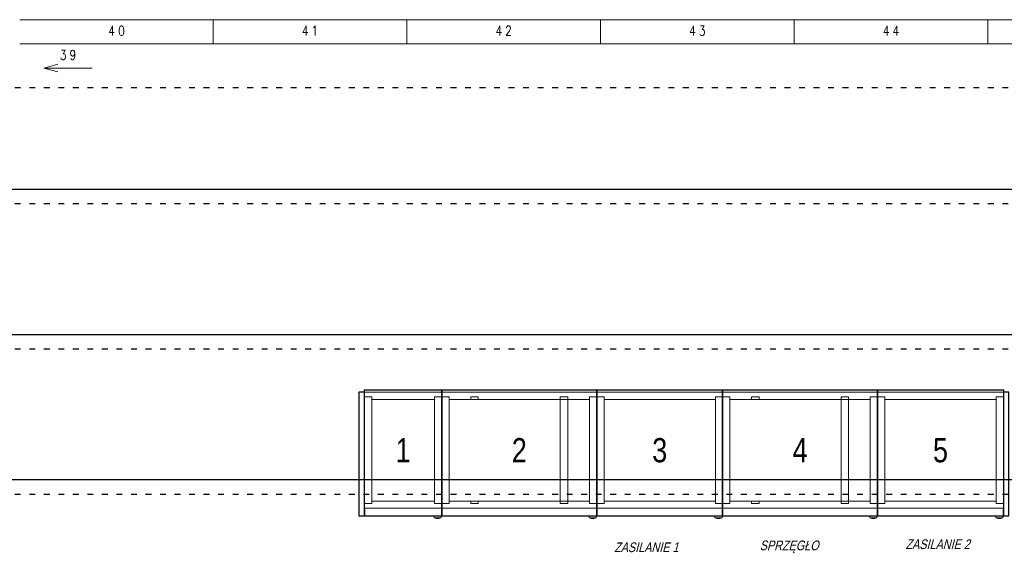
# Model space of a CAD drawing. Header units: millimetres. Extents: x -31 to 6803, y 0 to 664.
# Tile 105 of 119: x 1603 to 1806, y 170 to 280. Entities that reach past the tile are written whole.
import ezdxf
from ezdxf.enums import TextEntityAlignment as Align

# ---------------------------------------------------------------- set-up
doc = ezdxf.new("R2010")
doc.units = ezdxf.units.MM
doc.linetypes.add('ACAD_ISO03W100', pattern=[30, 12, -18])
doc.layers.add('!POMOCNICZE', color=8, linetype='Continuous', plot=False)
doc.layers.add('2DE_OBJ_Schneider-Cabinet', color=7, linetype='Continuous', lineweight=25)
doc.layers.add('ramka', color=9, linetype='Continuous', lineweight=20)
doc.layers.add('CP_FRAME', color=7, linetype='Continuous')
doc.styles.add('CP_TXTCON', font='arial.ttf', dxfattribs={"width": 0.8})
doc.styles.add('CP_TXTCON_IT', font='arial.ttf', dxfattribs={"width": 0.8, "oblique": 15})
doc.styles.add('ROMANS', font='romans.shx', dxfattribs={"width": 0.8})

# ---------------------------------------------------------------- blocks, each defined once
blk = doc.blocks.new('2d_sp_g_dpl_650_650_se1051_5vv4rpv')
at = {"lineweight": 30}
for p, q in [((0, 0), (0, 12)), ((0, 12), (650, 12)), ((0, -600), (0, 0)), ((650, 12), (650, 0)), ((650, 0), (650, -600)), ((0, -600), (0, -638)), ((650, -638), (650, -600)), ((0, -638), (650, -638))]:
    blk.add_line(p, q, dxfattribs=at)
at = {"lineweight": 0}
for p, q in [((0, 0), (650, 0)), ((650, -600), (0, -600)), ((610, -648.8), (610, -638)), ((647, -648.8), (610, -648.8)), ((647, -648.8), (647, -638))]:
    blk.add_line(p, q, dxfattribs=at)
blk.add_arc((628.5, -624.4), 28.6, 238.5649, 301.4351, dxfattribs=at)
at = {"layer": 'CP_FRAME', "lineweight": 0}
for p, q in [((0, -25), (37.5, -25)), ((37.5, -25), (37.5, -37.5)), ((650, -25), (612.5, -25)), ((612.5, -25), (612.5, -37.5)), ((0, -575), (37.5, -575)), ((37.5, -575), (37.5, -562.5)), ((612.5, -575), (612.5, -562.5)), ((650, -575), (612.5, -575))]:
    blk.add_line(p, q, dxfattribs=at)
blk.add_lwpolyline([(37.5, -37.5), (612.5, -37.5), (612.5, -562.5), (37.5, -562.5)], close=True, dxfattribs=at)
blk = doc.blocks.new('2d_sp_g_dpl_100650_600_se1053_pxo76c')
at = {"lineweight": 30}
for p, q in [((0, 0), (0, 12)), ((0, 12), (800, 12)), ((0, -600), (0, 0)), ((800, 12), (800, 0)), ((800, 0), (800, -600)), ((0, -600), (0, -638)), ((800, -638), (800, -600)), ((0, -638), (800, -638))]:
    blk.add_line(p, q, dxfattribs=at)
at = {"lineweight": 0}
for p, q in [((0, 0), (800, 0)), ((800, -600), (0, -600)), ((760, -648.8), (760, -638)), ((797, -648.8), (760, -648.8)), ((797, -648.8), (797, -638)), ((800, -638), (797, -638))]:
    blk.add_line(p, q, dxfattribs=at)
blk.add_arc((778.5, -624.4), 28.6, 238.5649, 301.4351, dxfattribs=at)
at = {"layer": 'CP_FRAME', "lineweight": 0}
for p, q in [((0, -25), (37.5, -25)), ((37.5, -25), (37.5, -37.5)), ((149.2, -37.5), (149.2, -25)), ((149.2, -25), (188.2, -25)), ((188.2, -25), (188.2, -37.5)), ((611.7, -37.5), (611.7, -25)), ((611.7, -25), (650.7, -25)), ((611.7, -37.5), (611.7, -562.5)), ((650.7, -25), (650.7, -37.5)), ((650.7, -562.5), (650.7, -37.5)), ((800, -25), (762.5, -25)), ((762.5, -25), (762.5, -37.5)), ((0, -575), (37.5, -575)), ((37.5, -575), (37.5, -562.5)), ((149.2, -562.5), (149.2, -575)), ((149.2, -575), (188.2, -575)), ((188.2, -575), (188.2, -562.5)), ((611.7, -562.5), (611.7, -575)), ((611.7, -575), (650.7, -575)), ((650.7, -575), (650.7, -562.5)), ((762.5, -575), (762.5, -562.5)), ((800, -575), (762.5, -575))]:
    blk.add_line(p, q, dxfattribs=at)
blk.add_lwpolyline([(37.5, -37.5), (762.5, -37.5), (762.5, -562.5), (37.5, -562.5)], close=True, dxfattribs=at)
blk = doc.blocks.new('2d_sp_g_dpl_400_600_se1050_zuzfd7g')
at = {"lineweight": 30}
for p, q in [((0, -200), (0, 12)), ((0, 12), (400, 12)), ((0, -600), (0, 0)), ((400, 12), (400, -200)), ((400, 0), (400, -600)), ((0, -600), (0, -638)), ((400, -638), (400, -600)), ((0, -638), (400, -638))]:
    blk.add_line(p, q, dxfattribs=at)
at = {"lineweight": 0}
for p, q in [((0, 0), (400, 0)), ((400, -600), (0, -600)), ((360, -648.8), (360, -638)), ((397, -648.8), (360, -648.8)), ((397, -648.8), (397, -638))]:
    blk.add_line(p, q, dxfattribs=at)
blk.add_arc((378.5, -624.4), 28.6, 238.5649, 301.4351, dxfattribs=at)
at = {"layer": 'CP_FRAME', "lineweight": 0}
for p, q in [((37.5, -25), (0, -25)), ((37.5, -25), (37.5, -37.5)), ((362.5, -25), (400, -25)), ((362.5, -25), (362.5, -37.5)), ((37.5, -575), (0, -575)), ((37.5, -575), (37.5, -562.5)), ((362.5, -575), (362.5, -562.5)), ((362.5, -575), (400, -575))]:
    blk.add_line(p, q, dxfattribs=at)
blk.add_lwpolyline([(37.5, -37.5), (362.5, -37.5), (362.5, -562.5), (37.5, -562.5)], close=True, dxfattribs=at)

msp = doc.modelspace()

# ---------------------------------------------------------------- linework, layer by layer
at = {"layer": '!POMOCNICZE', "linetype": 'ACAD_ISO03W100', "ltscale": 0.1}
for p, q in [((3, 266), (6803, 266)), ((3, 242), (6803, 242)), ((3, 212), (6803, 212)), ((3, 182), (6803, 182))]:
    msp.add_line(p, q, dxfattribs=at)
at = {"layer": '!POMOCNICZE'}
for p, q in [((3, 245), (6803, 245)), ((3, 215), (6803, 215)), ((3, 185), (6803, 185))]:
    msp.add_line(p, q, dxfattribs=at)
for points in [[(1674.21, 203.07), (1673.09, 203.07), (1673.09, 177.55), (1674.21, 177.55), (1674.21, 203.07)], [(1806.21, 177.55), (1807.33, 177.55), (1807.33, 203.07), (1806.21, 203.07), (1806.21, 177.55)]]:
    msp.add_lwpolyline(points)
at = {"layer": 'ramka', "ltscale": 5}
for p, q in [((2003, 280), (1603, 280)), ((1643, 280), (1643, 280)), ((1643, 280), (1643, 275)), ((1683, 280), (1683, 275)), ((1683, 280), (1683, 280)), ((1723, 280), (1723, 275)), ((1723, 280), (1723, 280)), ((1763, 280), (1763, 275)), ((1763, 280), (1763, 280)), ((1803, 280), (1803, 280)), ((1803, 280), (1803, 275)), ((2003, 275), (1603, 275))]:
    msp.add_line(p, q, dxfattribs=at)
at = {"layer": 'ramka'}
for p, q in [((1608, 270), (1610.9, 270.78)), ((1618, 270), (1608, 270)), ((1608, 270), (1610.9, 269.22))]:
    msp.add_line(p, q, dxfattribs=at)

# ---------------------------------------------------------------- block references
at = {"layer": '2DE_OBJ_Schneider-Cabinet', "xscale": 0.04000000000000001, "yscale": 0.04000000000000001, "zscale": 0.04000000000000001}
for name, p in [('2d_sp_g_dpl_400_600_se1050_zuzfd7g', (1674.21, 203.07)), ('2d_sp_g_dpl_100650_600_se1053_pxo76c', (1690.21, 203.07)), ('2d_sp_g_dpl_650_650_se1051_5vv4rpv', (1722.21, 203.07)), ('2d_sp_g_dpl_100650_600_se1053_pxo76c', (1748.21, 203.07)), ('2d_sp_g_dpl_650_650_se1051_5vv4rpv', (1780.21, 203.07))]:
    msp.add_blockref(name, p, dxfattribs=at)

# ---------------------------------------------------------------- texts
at = {"style": 'CP_TXTCON', "width": 0.8}
for s, p in [('1', (1682.21, 191.07)), ('2', (1706.21, 191.07)), ('3', (1735.21, 191.07)), ('4', (1764.21, 191.07)), ('5', (1793.21, 191.07))]:
    msp.add_text(s, height=5, dxfattribs=at).set_placement(p, align=Align.MIDDLE_CENTER)
at = {"style": 'CP_TXTCON_IT', "oblique": 15, "width": 0.8}
for s, p in [('ZASILANIE 1', (1725.79, 170.02)), ('SPRZĘGŁO', (1755.87, 170.41)), ('ZASILANIE 2', (1785.98, 170.66))]:
    msp.add_text(s, height=2, dxfattribs=at).set_placement(p)
at = {"layer": 'ramka', "style": 'ROMANS', "width": 0.8}
for s, p in [('4', (1622, 276.72)), ('0', (1624, 276.72)), ('4', (1662, 276.72)), ('1', (1664, 276.72)), ('4', (1702, 276.72)), ('2', (1704, 276.72)), ('4', (1742, 276.72)), ('3', (1744, 276.72)), ('4', (1782, 276.72)), ('4', (1784, 276.72)), ('3', (1611.98, 271.72)), ('9', (1613.98, 271.72))]:
    msp.add_text(s, height=2, dxfattribs=at).set_placement(p, align=Align.CENTER)

doc.saveas('drawing.dxf')
